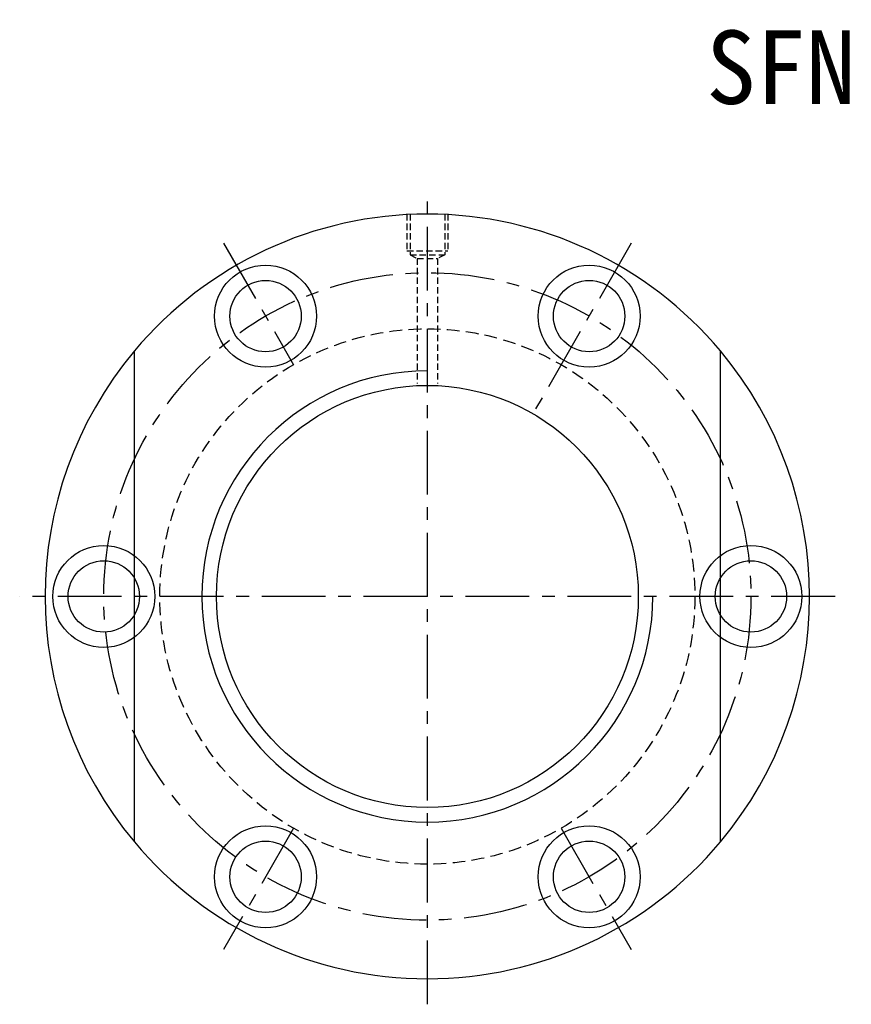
# Model space of a CAD drawing. Extents: x 1014 to 1334, y 100 to 294.
# Tile 1 of 50: x 1014 to 1177, y 100 to 294. Entities that reach past the tile are written whole.
import ezdxf
from ezdxf.enums import TextEntityAlignment as Align

# ---------------------------------------------------------------- set-up
doc = ezdxf.new("R2010")
doc.units = 0
doc.header["$MEASUREMENT"] = 0
doc.linetypes.add('CENTER', pattern=[2, 1.25, -0.25, 0.25, -0.25])
doc.linetypes.add('HIDDEN', pattern=[0.375, 0.25, -0.125])
doc.layers.get('0').update_dxf_attribs({"linetype": 'CONTINUOUS'})
for name, color, linetype in [('CEN', 1, 'CENTER'), ('DIM', 4, 'CONTINUOUS'), ('HID', 2, 'HIDDEN'), ('OUT', 3, 'CONTINUOUS')]:
    doc.layers.add(name, color=color, linetype=linetype)
doc.styles.add('T', font='KAIU.TTF')

msp = doc.modelspace()

# ---------------------------------------------------------------- linework, layer by layer
at = {"layer": 'CEN', "color": 7, "ltscale": 10}
for p, q in [((1094.16, 100.38), (1094.16, 260.38)), ((1054.16, 249.66), (1067.91, 225.84)), ((1134.16, 249.66), (1114.86, 216.23)), ((1174.16, 180.38), (1014.16, 180.38)), ((1067.91, 134.91), (1054.16, 111.1)), ((1120.41, 134.91), (1134.16, 111.1))]:
    msp.add_line(p, q, dxfattribs=at)
msp.add_circle((1094.16, 180.38), 63.5, dxfattribs=at)
at = {"layer": 'DIM', "color": 7}
for centre, radius in [((1030.66, 180.38), 10), ((1157.66, 180.38), 10), ((1030.66, 180.38), 7), ((1157.66, 180.38), 7)]:
    msp.add_circle(centre, radius, dxfattribs=at)
for start, end in [(140.0555, 219.9445), (320.0555, 39.9445)]:
    msp.add_arc((1094.16, 180.38), 75, start, end, dxfattribs=at)
at = {"layer": 'DIM', "color": 7, "linetype": 'Continuous', "ltscale": 10}
msp.add_arc((1094.16, 180.38), 44.25, 90, 0, dxfattribs=at)
at = {"layer": 'HID', "color": 7, "ltscale": 5}
for p, q in [((1090.16, 255.38), (1090.16, 248.18)), ((1090.76, 255.38), (1090.76, 247.38)), ((1097.56, 255.38), (1097.56, 247.38)), ((1098.16, 255.38), (1098.16, 248.18)), ((1090.16, 248.18), (1098.16, 248.18)), ((1090.76, 247.38), (1092.16, 246.68)), ((1090.76, 247.38), (1097.56, 247.38)), ((1097.56, 247.38), (1096.16, 246.68)), ((1092.16, 246.68), (1096.16, 246.68)), ((1092.16, 246.68), (1092.16, 222.17)), ((1096.16, 246.68), (1096.16, 222.17))]:
    msp.add_line(p, q, dxfattribs=at)
at = {"layer": 'HID', "color": 7, "ltscale": 10}
msp.add_circle((1094.16, 180.38), 52.5, dxfattribs=at)
at = {"layer": 'OUT', "color": 7, "ltscale": 10}
for p, q in [((1036.66, 132.23), (1036.66, 228.53)), ((1151.66, 132.23), (1151.66, 228.53))]:
    msp.add_line(p, q, dxfattribs=at)
at = {"layer": 'OUT', "color": 7}
for centre, radius in [((1062.41, 235.37), 10), ((1125.91, 235.37), 10), ((1062.41, 235.37), 7), ((1125.91, 235.37), 7), ((1062.41, 125.39), 10), ((1125.91, 125.39), 10), ((1062.41, 125.39), 7), ((1125.91, 125.39), 7)]:
    msp.add_circle(centre, radius, dxfattribs=at)
at = {"layer": 'OUT', "color": 7, "ltscale": 10}
msp.add_circle((1094.16, 180.38), 41.4, dxfattribs=at)
at = {"layer": 'OUT', "color": 7}
for start, end in [(39.9445, 140.0555), (219.9445, 320.0555)]:
    msp.add_arc((1094.16, 180.38), 75, start, end, dxfattribs=at)

# ---------------------------------------------------------------- texts
at = {"style": 'T'}
msp.add_text('SFNI8010', height=14.4, dxfattribs=at).set_placement((1188.04, 284.19), align=Align.MIDDLE)

doc.saveas('drawing.dxf')
